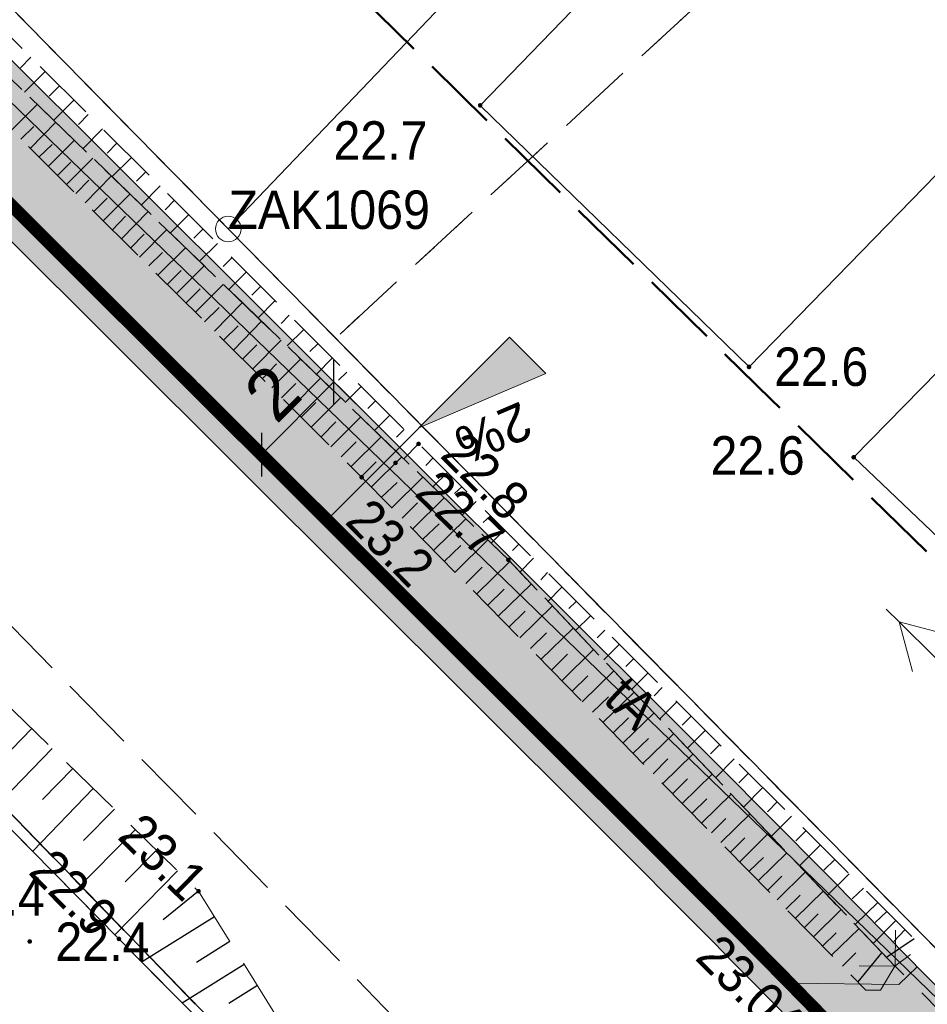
# Model space of a CAD drawing. Header units: metres. Extents: x 6551181 to 6555585, y 5935140 to 5937297.
# Tile 30 of 97: x 6551369 to 6551386, y 5936115 to 5936135. Entities that reach past the tile are written whole.
import ezdxf
from ezdxf.enums import TextEntityAlignment as Align

# ---------------------------------------------------------------- set-up
doc = ezdxf.new("R2010")
doc.units = ezdxf.units.M
for name, pattern in [('1.5_0.5', [2, 1.5, -0.5]), ('218-500', [1, 0.5, -0.5]), ('219-500', [0]), ('CONDX2', [0.48, 0.32, -0.16]), ('ib05_500', [1, 0.5, -0.5]), ('mz1.25_0.5', [1.75, 1.25, -0.5])]:
    doc.linetypes.add(name, pattern=pattern)
for name, color, linetype in [('000 Inne (niezydentyfikowane)', 7, 'Continuous'), ('202-Punkt graniczny stabilizowany trwale', 7, 'Continuous'), ('202-Punkt graniczny stabilizowany trwale-Atr103', 7, 'Continuous'), ('217-Granica konturu klasyfikcyjnego', 7, 'Continuous'), ('218-Granica użytku', 7, 'Continuous'), ('219-Linia granicy', 7, 'Continuous'), ('_krawężnik 15x22', 74, 'Continuous'), ('_obrzeże 8x30', 2, 'Continuous'), ('inna budowla (powierzchnia)', 7, 'Continuous'), ('jezdnia (powierzchnia)', 7, 'Continuous'), ('Obszar opracowania', 7, 'Continuous'), ('ogrodzenie trwałe (linia)', 7, 'Continuous'), ('przepust (linia)', 7, 'Continuous'), ('przepust (linia) - symbol', 7, 'Continuous'), ('przewód elektroenergetyczny niskiego napięcia (linia) - symbol', 7, 'Continuous'), ('przewód telekomunikacyjny (linia)', 7, 'Continuous'), ('przewód telekomunikacyjny (linia)-Atr1', 7, 'Continuous'), ('punkt wysokościowy naturalny', 7, 'Continuous'), ('punkt wysokościowy naturalny-Atr2', 7, 'Continuous'), ('punkt wysokościowy sztuczny', 7, 'Continuous'), ('punkt wysokościowy sztuczny-Atr2', 7, 'Continuous'), ('skarpa nieumocniona (powierzchnia)', 7, 'Continuous')]:
    doc.layers.add(name, color=color, linetype=linetype)
for name, color, linetype, lineweight in [('_krawężnik 15x30', 30, 'Continuous', 13), ('_kreskowanie chodnik', 52, 'Continuous', 0), ('_kreskowanie zieleń', 74, 'Continuous', 0), ('_kreskowanie zjazd', 252, 'Continuous', 0), ('_opis', 7, 'Continuous', 18), ('_wymiar', 140, 'Continuous', 5)]:
    doc.layers.add(name, color=color, linetype=linetype, lineweight=lineweight)
doc.layers.add('_linie pomocnicze', color=202, linetype='Continuous', lineweight=13, plot=False)
doc.styles.add('marcin', font='arial.ttf')
doc.styles.get("Standard").update_dxf_attribs({"font": 'arial.ttf'})
doc.linetypes.add('902-500', pattern='A,3.75,0,[1,ksztalty.shx,S=0.5,R=0,X=0,Y=0],3.75', length=7.5)
doc.dimstyles.new('marcin', dxfattribs={"dimscale": 0.2, "dimtxt": 8, "dimasz": 6, "dimexe": 3, "dimexo": 0.625, "dimgap": 3, "dimtad": 1, "dimdec": 3, "dimrnd": 0.01, "dimtxsty": 'marcin', "dimblk": 'OBLIQUE', "dimcen": 2.5, "dimclrd": 256, "dimadec": 0, "dimazin": 0, "dimtfac": 1, "dimtdec": 3, "dimtmove": 1, "dimatfit": 3, "dimfxl": 8, "dimfxlon": 1, "dimarcsym": 0})

# ---------------------------------------------------------------- blocks, each defined once
blk = doc.blocks.new('202')
at = {"color": 0, "linetype": 'Continuous', "lineweight": -2}
blk.add_circle((0, 0), 2.5, dxfattribs=at)
blk = doc.blocks.new('PW01')
at = {"linetype": 'Continuous', "lineweight": 13}
h = blk.add_hatch(color=0, dxfattribs=at)
edge = h.paths.add_edge_path()
edge.add_arc((0, 0), 0.045, 0, 360)
blk = doc.blocks.new('PW02')
at = {"linetype": 'Continuous', "lineweight": 13}
h = blk.add_hatch(color=0, dxfattribs=at)
edge = h.paths.add_edge_path()
edge.add_arc((0, 0), 0.18, 0, 360)
blk = doc.blocks.new('IB05')
at = {"color": 0, "linetype": 'Continuous', "lineweight": 13}
for q in [(0.495, 0.495), (0.495, -0.495)]:
    blk.add_line((0, 0), q, dxfattribs=at)
blk = doc.blocks.new('PE04')
at = {"color": 0, "linetype": 'Continuous', "lineweight": 13}
for p, q in [((4.65, 0), (3.784, 0.5)), ((0.65, 0), (0, 0)), ((0.65, 0), (1.65, 0)), ((1.65, 0), (2.65, 0)), ((2.65, 0), (3.65, 0)), ((3.65, 0), (4.65, 0)), ((4.65, 0), (3.784, -0.5)), ((4.65, 0), (5, 0))]:
    blk.add_line(p, q, dxfattribs=at)
blk = doc.blocks.new('_Oblique')
at = {"color": 0, "linetype": 'ByBlock', "lineweight": -2}
blk.add_line((-0.5, -0.5), (0.5, 0.5), dxfattribs=at)
blk = doc.blocks.new('*D1204')
at = {"layer": '_wymiar', "color": 0, "lineweight": -2, "transparency": 16777216}
for p, q in [((6551374.23, 5936128.035), (6551375.114, 5936127.153)), ((6551372.817, 5936126.619), (6551373.701, 5936125.737))]:
    blk.add_line(p, q, dxfattribs=at)
at = {"layer": '_wymiar', "lineweight": -2, "transparency": 16777216}
blk.add_line((6551373.277, 5936126.161), (6551374.689, 5936127.577), dxfattribs=at)
at = {"layer": 'Defpoints', "color": 0, "transparency": 16777216}
for p in [(6551374.141, 5936128.123), (6551374.689, 5936127.577), (6551372.729, 5936126.707)]:
    blk.add_point(p, dxfattribs=at)
at = {"layer": '_wymiar', "lineweight": -2, "transparency": 16777216, "xscale": 0.6000000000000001, "yscale": 0.6000000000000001, "zscale": 0.6000000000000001}
for p, rotation in [((6551374.689, 5936127.577), 45.07373971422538), ((6551373.277, 5936126.161), 225.0737397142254)]:
    blk.add_blockref('_Oblique', p, dxfattribs=dict(at, rotation=rotation))
at = {"layer": '_wymiar', "color": 0, "transparency": 16777216, "insert": (6551373.486, 5936127.364), "char_height": 1, "attachment_point": 5, "rotation": 45.0737, "style": 'marcin'}
blk.add_mtext('2', dxfattribs=at)

msp = doc.modelspace()

# ---------------------------------------------------------------- hatches: boundary and pattern name
at = {"layer": '_kreskowanie chodnik'}
h = msp.add_hatch(color=223, dxfattribs=at)
h.dxf.hatch_style = 1
h.paths.add_polyline_path([(6551361.9151, 5936137.4929), (6551364.0337, 5936137.4929), (6551364.3599, 5936137.8159), (6551361.3348, 5936141.0225), (6551359.8914, 5936139.6381), (6551359.8913, 5936139.638)])
h.paths.add_polyline_path([(6551380.1526, 5936119.3023, -0.0024274), (6551383.5731, 5936115.8572), (6551383.5731, 5936115.8572), (6551385.7012, 5936115.8292), (6551386.0588, 5936116.1787, 0.0031812), (6551381.5649, 5936120.7183), (6551367.9318, 5936134.3165), (6551367.5765, 5936133.9646), (6551367.5792, 5936131.8433)])
h.paths.add_polyline_path([(6551427.8011, 5936072.0648, -0.0079112), (6551423.437, 5936076.5601), (6551394.6741, 5936107.1418, 0.0037268), (6551389.5375, 5936112.5838), (6551389.5375, 5936112.5838), (6551389.1765, 5936112.2379), (6551389.1363, 5936110.1082, -0.0029746), (6551393.2134, 5936105.7757), (6551421.9802, 5936075.1899, 0.0058707), (6551425.2377, 5936071.8069), (6551427.4311, 5936071.7391)])
h.paths.add_polyline_path([(6551509.0487, 5936009.3448), (6551499.4703, 5936015.6354, -0.014146), (6551476.3685, 5936031.761), (6551467.4747, 5936038.3509, -0.0195357), (6551446.2823, 5936055.375), (6551437.7324, 5936062.8108, -0.010811), (6551431.3954, 5936068.5674), (6551431.0185, 5936068.2357), (6551430.9839, 5936066.2071, 0.0091534), (6551436.4199, 5936061.3017), (6551444.9698, 5936053.8659, 0.0195357), (6551466.284, 5936036.744), (6551475.1778, 5936030.1541, 0.014146), (6551498.3724, 5936013.9637), (6551506.5985, 5936008.5612), (6551508.6757, 5936008.9916)])
h.paths.add_polyline_path([(6551576.1216, 5935970.8749), (6551576.2833, 5935971.348, -0.0591224), (6551544.8377, 5935986.4374), (6551517.8132, 5936003.5887), (6551513.1363, 5936006.6602), (6551512.855, 5936006.2468), (6551513.2853, 5936004.1696), (6551513.2853, 5936004.1696), (6551516.7283, 5936001.9084), (6551543.766, 5935984.7488, 0.0566981), (6551574.267, 5935969.9309), (6551574.267, 5935969.9309)])
h.paths.add_polyline_path([(6551591.7085, 5935964.9446), (6551593.4627, 5935966.0998), (6551593.8882, 5935968.2679), (6551593.8884, 5935968.2689), (6551592.91, 5935968.4763), (6551592.5812, 5935966.8005, -0.0201257), (6551581.0571, 5935969.8064), (6551580.9035, 5935969.3306), (6551581.9193, 5935967.4615, 0.0168508), (6551591.7085, 5935964.9446)])
h.paths.add_polyline_path([(6551613.4044, 5935960.6424), (6551613.4491, 5935960.6336), (6551615.1652, 5935961.8255), (6551615.2615, 5935962.3161), (6551600.4251, 5935965.2276), (6551600.7371, 5935966.8177), (6551598.7804, 5935967.2324), (6551598.7798, 5935967.2298), (6551598.3662, 5935965.1221), (6551599.5493, 5935963.3613), (6551599.5493, 5935963.3613)])
h.paths.add_polyline_path([(6551620.1679, 5935961.3533), (6551620.07, 5935960.8543), (6551621.2097, 5935959.1107), (6551621.2097, 5935959.1107), (6551621.2547, 5935959.1019), (6551624.3175, 5935958.5008, 0.0114164), (6551642.3152, 5935955.3939), (6551642.3152, 5935955.3939), (6551644.0057, 5935956.6611), (6551644.0743, 5935957.1564, -0.0123461), (6551624.7026, 5935960.4634)])
h.paths.add_polyline_path([(6551649.0433, 5935956.4658), (6551648.9776, 5935955.9701), (6551650.239, 5935954.2925, 0.0127985), (6551670.6057, 5935952.1973), (6551677.038, 5935951.7015), (6551678.6488, 5935953.0818), (6551678.6872, 5935953.5803), (6551670.7594, 5935954.1913, -0.013718)])
h.paths.add_polyline_path([(6551707.1015, 5935951.3904), (6551702.0779, 5935951.2761), (6551702.0779, 5935951.2761), (6551683.634, 5935952.6976), (6551683.634, 5935952.6976), (6551685.0143, 5935951.0867), (6551730.6343, 5935947.5707), (6551750.6634, 5935946.1799), (6551752.2637, 5935947.5724), (6551752.2983, 5935948.0712), (6551730.7804, 5935949.5654), (6551707.1015, 5935951.3904)])
h.paths.add_polyline_path([(6551758.6441, 5935945.6257), (6551796.2401, 5935943.0151, 0.2134218), (6551800.84, 5935944.7005), (6551757.2863, 5935947.7248), (6551757.2517, 5935947.226)])
at = {"layer": '_kreskowanie zieleń'}
h = msp.add_hatch(color=253, dxfattribs=at)
h.dxf.hatch_style = 1
h.paths.add_polyline_path([(6551757.5481, 5935951.4959), (6551752.5542, 5935951.757), (6551752.2983, 5935948.0712), (6551752.2637, 5935947.5724), (6551750.6634, 5935946.1799), (6551758.6441, 5935945.6257), (6551757.2517, 5935947.226), (6551757.2863, 5935947.7248), (6551757.2863, 5935947.7248)])
h.paths.add_polyline_path([(6551683.7958, 5935954.7961), (6551678.8132, 5935955.214), (6551678.6872, 5935953.5803), (6551678.6488, 5935953.0818), (6551677.038, 5935951.7015), (6551685.0143, 5935951.0867), (6551683.634, 5935952.6976), (6551683.634, 5935952.6976), (6551683.6571, 5935952.9967)])
h.paths.add_polyline_path([(6551644.4305, 5935959.7291), (6551644.0743, 5935957.1564), (6551644.0057, 5935956.6611), (6551642.3152, 5935955.3939, 0.0050001), (6551650.239, 5935954.2925), (6551648.9776, 5935955.9701), (6551649.0433, 5935956.4658), (6551649.3846, 5935959.0405), (6551649.3845, 5935959.0405)])
h.paths.add_polyline_path([(6551615.5387, 5935963.7287), (6551615.2615, 5935962.3161), (6551615.1652, 5935961.8255), (6551613.4491, 5935960.6336), (6551621.2097, 5935959.1107), (6551621.2097, 5935959.1107), (6551620.07, 5935960.8543), (6551620.1679, 5935961.3533), (6551620.4993, 5935963.042)])
h.paths.add_polyline_path([(6551593.4627, 5935966.0998), (6551591.7085, 5935964.9446), (6551591.7085, 5935964.9446, 0.0060443), (6551595.2584, 5935964.2033), (6551599.5493, 5935963.3613), (6551598.3662, 5935965.1221), (6551598.7798, 5935967.2298), (6551598.7804, 5935967.2324), (6551593.8884, 5935968.2689), (6551593.8882, 5935968.2679)])
h.paths.add_polyline_path([(6551574.267, 5935969.9309, 0.0133357), (6551581.88, 5935967.473), (6551581.88, 5935967.473, 0.0000682), (6551581.9193, 5935967.4615), (6551581.9193, 5935967.4615), (6551580.9035, 5935969.3306), (6551581.0571, 5935969.8064), (6551581.0571, 5935969.8064), (6551581.4207, 5935970.9324), (6551576.5985, 5935972.2704), (6551576.2833, 5935971.348), (6551576.1216, 5935970.8749), (6551574.267, 5935969.9309)])
h.paths.add_polyline_path([(6551515.6199, 5936009.2164), (6551511.6595, 5936011.8175), (6551509.0487, 5936009.3448), (6551508.6757, 5936008.9916), (6551506.5985, 5936008.5612), (6551513.2853, 5936004.1696), (6551513.2853, 5936004.1696), (6551512.855, 5936006.2468), (6551513.1363, 5936006.6602), (6551513.1351, 5936006.661)])
h.paths.add_polyline_path([(6551425.2377, 5936071.8069, 0.0100304), (6551430.9839, 5936066.2071), (6551431.0185, 5936068.2357), (6551431.3954, 5936068.5674), (6551431.6215, 5936068.7664), (6551434.0394, 5936070.8943), (6551430.4259, 5936074.3748), (6551428.0268, 5936072.2634), (6551427.8011, 5936072.0648), (6551427.4311, 5936071.7391)])
h.paths.add_polyline_path([(6551385.7012, 5936115.8292), (6551383.5731, 5936115.8572, -0.0040001), (6551389.1363, 5936110.1082), (6551389.1363, 5936110.1082), (6551389.1765, 5936112.2379), (6551389.5375, 5936112.5838), (6551389.5375, 5936112.5838, 0.0024913), (6551386.0588, 5936116.1787)])
h.paths.add_polyline_path([(6551364.0337, 5936137.4929), (6551361.9151, 5936137.4929), (6551367.5792, 5936131.8433), (6551367.5765, 5936133.9646), (6551367.9318, 5936134.3165), (6551368.462, 5936134.8414), (6551364.9219, 5936138.3724), (6551364.3599, 5936137.8159)])
at = {"layer": '_kreskowanie zjazd'}
h = msp.add_hatch(color=256, dxfattribs=at)
h.dxf.hatch_style = 1
h.paths.add_polyline_path([(6551796.2401, 5935943.0151), (6551758.6441, 5935945.6257), (6551750.6634, 5935946.1799), (6551730.6343, 5935947.5707), (6551685.0143, 5935951.0867), (6551677.038, 5935951.7015), (6551670.6057, 5935952.1973, -0.0127985), (6551650.239, 5935954.2925, -0.0050001), (6551642.3152, 5935955.3939), (6551642.3152, 5935955.3939, -0.0114164), (6551624.3175, 5935958.5008), (6551621.2547, 5935959.1019), (6551621.2097, 5935959.1107), (6551613.4491, 5935960.6336), (6551613.4044, 5935960.6424), (6551599.5493, 5935963.3613), (6551599.5493, 5935963.3613), (6551595.2584, 5935964.2033, -0.0060443), (6551591.7085, 5935964.9446), (6551591.7085, 5935964.9446, -0.0084248), (6551586.7927, 5935966.1206, -0.0084248), (6551581.9193, 5935967.4615), (6551581.9193, 5935967.4615, -0.0000682), (6551581.88, 5935967.473), (6551581.88, 5935967.473, -0.0133357), (6551574.267, 5935969.9309), (6551574.267, 5935969.9309, -0.0502078), (6551547.0711, 5935982.7107, -0.0064718), (6551543.766, 5935984.7488), (6551516.7283, 5936001.9084), (6551513.2853, 5936004.1696), (6551513.2853, 5936004.1696), (6551506.5985, 5936008.5612), (6551498.3724, 5936013.9637, -0.014146), (6551475.1778, 5936030.1541), (6551466.284, 5936036.744, -0.0195357), (6551444.9698, 5936053.8659), (6551436.4199, 5936061.3017, -0.0077486), (6551431.8064, 5936065.4414, -0.0100015), (6551426.0452, 5936070.9924, -0.0073044), (6551421.9802, 5936075.1899), (6551393.2134, 5936105.7757, 0.0029746), (6551389.1363, 5936110.1082), (6551389.1363, 5936110.1082, 0.0040001), (6551383.5731, 5936115.8572), (6551383.5731, 5936115.8572, 0.0024274), (6551380.1526, 5936119.3023), (6551367.5792, 5936131.8433), (6551361.9151, 5936137.4929), (6551359.8144, 5936139.5881), (6551359.4506, 5936139.2449), (6551379.7995, 5936118.9483, -0.009403), (6551392.8482, 5936105.4342), (6551421.6159, 5936074.8473, 0.0250591), (6551436.0918, 5936060.9244), (6551444.6417, 5936053.4886, 0.0195357), (6551465.9863, 5936036.3423), (6551474.8802, 5936029.7523, 0.014146), (6551498.0979, 5936013.5458), (6551516.4571, 5936001.4883), (6551543.4981, 5935984.3266, 0.0932025), (6551595.1621, 5935963.7127), (6551624.2212, 5935958.0102, 0.0292221), (6551670.5673, 5935951.6987), (6551730.5978, 5935947.072), (6551796.2055, 5935942.5163)])
at = {"layer": '_opis', "linetype": 'Continuous'}
msp.add_hatch(color=256, dxfattribs=at).paths.add_polyline_path([(6551378.8194, 5936127.7454), (6551378.1114, 5936128.4516), (6551376.3459, 5936126.6816)])
msp.add_hatch(color=256, dxfattribs=at).paths.add_polyline_path([(6551378.8194, 5936127.7454), (6551378.1114, 5936128.4516), (6551376.3459, 5936126.6816)])

# ---------------------------------------------------------------- linework, layer by layer
at = {"layer": '000 Inne (niezydentyfikowane)', "color": 7, "linetype": 'Continuous', "lineweight": 25, "flags": 128}
for points in [[(6551368.78, 5936133.91), (6551368.58, 5936133.7)], [(6551369.06, 5936133.63), (6551368.66, 5936133.23)], [(6551369.34, 5936133.35), (6551369.14, 5936133.15)], [(6551368.41, 5936132.49), (6551368.91, 5936132.99)], [(6551369.62, 5936133.07), (6551369.23, 5936132.68)], [(6551369.9, 5936132.79), (6551369.71, 5936132.6)], [(6551368.59, 5936132.31), (6551368.84, 5936132.56)], [(6551368.77, 5936132.13), (6551369.27, 5936132.64)], [(6551370.18, 5936132.51), (6551369.8, 5936132.13)], [(6551368.94, 5936131.96), (6551369.2, 5936132.21)], [(6551369.12, 5936131.78), (6551369.63, 5936132.29)], [(6551370.46, 5936132.23), (6551370.27, 5936132.04)], [(6551369.3, 5936131.6), (6551369.56, 5936131.86)], [(6551369.48, 5936131.43), (6551369.99, 5936131.94)], [(6551370.74, 5936131.95), (6551370.37, 5936131.58)], [(6551369.84, 5936131.07), (6551370.35, 5936131.59)], [(6551371.02, 5936131.67), (6551370.84, 5936131.49)], [(6551369.66, 5936131.25), (6551369.91, 5936131.51)], [(6551371.3, 5936131.4), (6551370.94, 5936131.03)], [(6551370.19, 5936130.72), (6551370.71, 5936131.24)], [(6551370.01, 5936130.9), (6551370.27, 5936131.16)], [(6551371.58, 5936131.12), (6551371.4, 5936130.93)], [(6551370.55, 5936130.37), (6551371.07, 5936130.9)], [(6551371.86, 5936130.84), (6551371.5, 5936130.48)], [(6551370.37, 5936130.54), (6551370.63, 5936130.81)], [(6551370.73, 5936130.19), (6551370.99, 5936130.46)], [(6551370.9, 5936130.01), (6551371.43, 5936130.55)], [(6551372.14, 5936130.56), (6551371.96, 5936130.38)], [(6551372.42, 5936130.28), (6551372.07, 5936129.93)], [(6551371.08, 5936129.84), (6551371.35, 5936130.1)], [(6551371.26, 5936129.66), (6551371.8, 5936130.2)], [(6551372.7, 5936130), (6551372.53, 5936129.83)], [(6551371.44, 5936129.48), (6551371.71, 5936129.75)], [(6551371.62, 5936129.3), (6551372.16, 5936129.84)], [(6551372.98, 5936129.72), (6551372.64, 5936129.38)], [(6551371.99, 5936128.94), (6551372.53, 5936129.48)], [(6551371.81, 5936129.12), (6551372.08, 5936129.39)], [(6551373.26, 5936129.44), (6551373.09, 5936129.27)], [(6551372.36, 5936128.57), (6551372.9, 5936129.12)], [(6551373.54, 5936129.16), (6551373.21, 5936128.83)], [(6551372.17, 5936128.75), (6551372.45, 5936129.03)], [(6551372.73, 5936128.2), (6551373.28, 5936128.76)], [(6551373.82, 5936128.88), (6551373.66, 5936128.72)], [(6551372.54, 5936128.39), (6551372.82, 5936128.67)], [(6551374.1, 5936128.6), (6551373.78, 5936128.28)], [(6551373.1, 5936127.83), (6551373.66, 5936128.39)], [(6551374.38, 5936128.33), (6551374.22, 5936128.17)], [(6551372.91, 5936128.02), (6551373.19, 5936128.3)], [(6551373.48, 5936127.46), (6551374.04, 5936128.02)], [(6551374.66, 5936128.05), (6551374.35, 5936127.73)], [(6551373.29, 5936127.64), (6551373.57, 5936127.93)], [(6551374.94, 5936127.77), (6551374.78, 5936127.61)], [(6551373.86, 5936127.08), (6551374.43, 5936127.65)], [(6551373.67, 5936127.27), (6551373.95, 5936127.55)], [(6551375.22, 5936127.49), (6551374.91, 5936127.18)], [(6551374.05, 5936126.89), (6551374.34, 5936127.18)], [(6551374.25, 5936126.7), (6551374.82, 5936127.27)], [(6551375.5, 5936127.21), (6551375.35, 5936127.06)], [(6551374.44, 5936126.51), (6551374.73, 5936126.8)], [(6551374.63, 5936126.31), (6551375.21, 5936126.89)], [(6551375.78, 5936126.93), (6551375.48, 5936126.63)], [(6551376.06, 5936126.65), (6551375.91, 5936126.5)], [(6551374.83, 5936126.12), (6551375.12, 5936126.41)], [(6551375.02, 5936125.92), (6551375.61, 5936126.51)], [(6551376.34, 5936126.37), (6551376.05, 5936126.08)], [(6551375.22, 5936125.73), (6551375.51, 5936126.02)], [(6551375.42, 5936125.53), (6551376.01, 5936126.12)], [(6551376.62, 5936126.09), (6551376.48, 5936125.95)], [(6551375.81, 5936125.12), (6551376.42, 5936125.72)], [(6551376.9, 5936125.81), (6551376.62, 5936125.53)], [(6551375.62, 5936125.33), (6551375.92, 5936125.62)], [(6551377.18, 5936125.53), (6551377.04, 5936125.4)], [(6551376.22, 5936124.71), (6551376.84, 5936125.32)], [(6551376.02, 5936124.92), (6551376.32, 5936125.22)], [(6551377.46, 5936125.25), (6551377.19, 5936124.98)], [(6551376.63, 5936124.29), (6551377.26, 5936124.91)], [(6551377.74, 5936124.97), (6551377.6, 5936124.84)], [(6551376.42, 5936124.51), (6551376.74, 5936124.81)], [(6551378.02, 5936124.7), (6551377.75, 5936124.43)], [(6551377.05, 5936123.87), (6551377.69, 5936124.5)], [(6551376.84, 5936124.08), (6551377.16, 5936124.39)], [(6551378.3, 5936124.42), (6551378.17, 5936124.29)], [(6551378.58, 5936124.14), (6551378.31, 5936123.87)], [(6551377.26, 5936123.65), (6551377.58, 5936123.97)], [(6551377.47, 5936123.44), (6551378.12, 5936124.08)], [(6551378.85, 5936123.86), (6551378.72, 5936123.72)], [(6551377.68, 5936123.22), (6551378.01, 5936123.54)], [(6551377.89, 5936123.01), (6551378.54, 5936123.64)], [(6551379.13, 5936123.58), (6551378.86, 5936123.3)], [(6551378.31, 5936122.59), (6551378.95, 5936123.21)], [(6551379.41, 5936123.3), (6551379.27, 5936123.16)], [(6551378.1, 5936122.8), (6551378.42, 5936123.11)], [(6551379.69, 5936123.02), (6551379.4, 5936122.73)], [(6551378.72, 5936122.17), (6551379.35, 5936122.78)], [(6551378.52, 5936122.38), (6551378.83, 5936122.69)], [(6551379.97, 5936122.74), (6551379.82, 5936122.59)], [(6551380.25, 5936122.46), (6551379.95, 5936122.16)], [(6551378.93, 5936121.96), (6551379.24, 5936122.27)], [(6551379.13, 5936121.75), (6551379.75, 5936122.36)], [(6551380.53, 5936122.18), (6551380.38, 5936122.03)], [(6551379.33, 5936121.55), (6551379.64, 5936121.85)], [(6551379.53, 5936121.34), (6551380.15, 5936121.95)], [(6551380.81, 5936121.9), (6551380.49, 5936121.58)], [(6551381.09, 5936121.62), (6551380.93, 5936121.46)], [(6551379.73, 5936121.14), (6551380.04, 5936121.44)], [(6551379.93, 5936120.94), (6551380.54, 5936121.53)], [(6551381.37, 5936121.34), (6551381.04, 5936121.01)], [(6551380.13, 5936120.74), (6551380.43, 5936121.03)], [(6551380.33, 5936120.54), (6551380.93, 5936121.13)], [(6551381.65, 5936121.06), (6551381.48, 5936120.89)], [(6551368.8, 5936120.82), (6551368.22, 5936120.22)], [(6551380.71, 5936120.14), (6551381.31, 5936120.72)], [(6551381.93, 5936120.79), (6551381.58, 5936120.44)], [(6551380.52, 5936120.34), (6551380.82, 5936120.63)], [(6551382.21, 5936120.51), (6551382.03, 5936120.33)], [(6551369.2, 5936120.43), (6551368.03, 5936119.23)], [(6551381.1, 5936119.75), (6551381.69, 5936120.33)], [(6551380.91, 5936119.94), (6551381.2, 5936120.23)], [(6551382.49, 5936120.23), (6551382.13, 5936119.86)], [(6551369.6, 5936120.04), (6551369.01, 5936119.44)], [(6551381.48, 5936119.36), (6551382.06, 5936119.93)], [(6551382.77, 5936119.95), (6551382.58, 5936119.76)], [(6551381.29, 5936119.55), (6551381.58, 5936119.84)], [(6551370, 5936119.65), (6551368.82, 5936118.43)], [(6551381.86, 5936118.98), (6551382.43, 5936119.54)], [(6551383.05, 5936119.67), (6551382.67, 5936119.29)], [(6551381.67, 5936119.17), (6551381.96, 5936119.45)], [(6551383.33, 5936119.39), (6551383.14, 5936119.2)], [(6551370.41, 5936119.25), (6551369.81, 5936118.64)], [(6551382.23, 5936118.6), (6551382.8, 5936119.16)], [(6551383.61, 5936119.11), (6551383.22, 5936118.72)], [(6551382.05, 5936118.79), (6551382.33, 5936119.07)], [(6551370.82, 5936118.85), (6551369.61, 5936117.62)], [(6551382.6, 5936118.22), (6551383.16, 5936118.78)], [(6551383.89, 5936118.83), (6551383.69, 5936118.63)], [(6551382.42, 5936118.41), (6551382.7, 5936118.69)], [(6551384.17, 5936118.55), (6551383.76, 5936118.14)], [(6551371.23, 5936118.45), (6551370.62, 5936117.83)], [(6551382.96, 5936117.85), (6551383.52, 5936118.4)], [(6551382.78, 5936118.04), (6551383.06, 5936118.31)], [(6551384.45, 5936118.27), (6551384.24, 5936118.06)], [(6551371.64, 5936118.05), (6551370.42, 5936116.8)], [(6551383.33, 5936117.48), (6551383.88, 5936118.03)], [(6551384.73, 5936117.99), (6551384.31, 5936117.57)], [(6551383.15, 5936117.67), (6551383.42, 5936117.94)], [(6551372.05, 5936117.65), (6551371.36, 5936117.09)], [(6551383.68, 5936117.12), (6551384.23, 5936117.66)], [(6551385.01, 5936117.71), (6551384.79, 5936117.5)], [(6551383.5, 5936117.3), (6551383.78, 5936117.57)], [(6551385.29, 5936117.43), (6551384.85, 5936117)], [(6551383.86, 5936116.94), (6551384.13, 5936117.21)], [(6551384.04, 5936116.76), (6551384.57, 5936117.29)], [(6551385.46, 5936117.25), (6551385.24, 5936117.04)], [(6551372.36, 5936117.15), (6551370.95, 5936116.27)], [(6551385.64, 5936117.08), (6551385.2, 5936116.63)], [(6551384.21, 5936116.58), (6551384.48, 5936116.84)], [(6551384.39, 5936116.4), (6551384.93, 5936116.92)], [(6551385.82, 5936116.9), (6551385.6, 5936116.67)], [(6551372.66, 5936116.67), (6551372.01, 5936116.26)], [(6551386, 5936116.72), (6551385.46, 5936116.36)], [(6551384.6, 5936116.19), (6551384.86, 5936116.45)], [(6551384.91, 5936115.88), (6551385.37, 5936116.45)], [(6551372.94, 5936116.22), (6551371.73, 5936115.47)], [(6551373.2, 5936115.81), (6551372.64, 5936115.46)]]:
    msp.add_lwpolyline(points, dxfattribs=at)
at = {"layer": '217-Granica konturu klasyfikcyjnego', "color": 3, "linetype": '1.5_0.5', "lineweight": 18, "flags": 128}
for points in [[(6551534.72, 5936275.94), (6551374.72, 5936128.43)], [(6551358.45, 5936145), (6551372.63, 5936130.56)], [(6551372.63, 5936130.56), (6551374.72, 5936128.43)], [(6551374.72, 5936128.43), (6551386.66, 5936116.29)], [(6551384.51, 5936102.52), (6551365.68, 5936121.96)]]:
    msp.add_lwpolyline(points, dxfattribs=at)
at = {"layer": '218-Granica użytku', "color": 3, "linetype": '218-500', "lineweight": 18, "flags": 128}
for points in [[(6551534.72, 5936275.94), (6551374.72, 5936128.43)], [(6551358.45, 5936145), (6551372.63, 5936130.56)], [(6551372.63, 5936130.56), (6551374.72, 5936128.43)], [(6551374.72, 5936128.43), (6551386.66, 5936116.29)], [(6551384.51, 5936102.52), (6551365.68, 5936121.96)]]:
    msp.add_lwpolyline(points, dxfattribs=at)
at = {"layer": '219-Linia granicy', "color": 7, "linetype": '219-500', "lineweight": 18, "flags": 128}
for points in [[(6551479.35, 5936242.12), (6551372.63, 5936130.56)], [(6551372.63, 5936130.56), (6551358.45, 5936145)], [(6551386.66, 5936116.29), (6551372.63, 5936130.56)], [(6551365.68, 5936121.96), (6551384.51, 5936102.52)]]:
    msp.add_lwpolyline(points, dxfattribs=at)
at = {"layer": '_krawężnik 15x22', "linetype": 'CONDX2', "lineweight": 40, "ltscale": 4, "const_width": 0.25}
msp.add_lwpolyline([(6551389.1363, 5936110.1082, 0.0040001), (6551383.5731, 5936115.8572)], format="xyb", dxfattribs=at)
at = {"layer": '_krawężnik 15x30', "lineweight": 40, "ltscale": 5}
msp.add_lwpolyline([(6551383.5731, 5936115.8572, 0.25, 0.25, 0.0024274), (6551380.1526, 5936119.3023, 0.25, 0.25, 0), (6551367.5792, 5936131.8433, 0.25, 0.25, 0)], format="xyseb", dxfattribs=at)
at = {"layer": '_linie pomocnicze'}
for points in [[(6551796.2401, 5935943.0151), (6551730.6343, 5935947.5707), (6551670.6057, 5935952.1973, -0.0292221), (6551624.3175, 5935958.5008), (6551595.2584, 5935964.2033, -0.0932025), (6551543.766, 5935984.7488), (6551516.7283, 5936001.9084), (6551498.3724, 5936013.9637, -0.014146), (6551475.1778, 5936030.1541), (6551466.284, 5936036.744, -0.0195357), (6551444.9698, 5936053.8659), (6551436.4199, 5936061.3017, -0.0250591), (6551421.9802, 5936075.1899), (6551393.2134, 5936105.7757, 0.0094023), (6551380.1526, 5936119.3023), (6551359.8144, 5936139.5881)], [(6551796.2055, 5935942.5163), (6551730.5978, 5935947.072), (6551670.5673, 5935951.6987, -0.0292221), (6551624.2212, 5935958.0102), (6551595.1621, 5935963.7127, -0.0932025), (6551543.4981, 5935984.3266), (6551516.4571, 5936001.4883), (6551498.0979, 5936013.5458, -0.014146), (6551474.8802, 5936029.7523), (6551465.9863, 5936036.3423, -0.0195357), (6551444.6417, 5936053.4886), (6551436.0918, 5936060.9244, -0.0250591), (6551421.6159, 5936074.8473), (6551392.8482, 5936105.4342, 0.009403), (6551379.7995, 5936118.9483), (6551359.4506, 5936139.2449)]]:
    msp.add_lwpolyline(points, format="xyb", dxfattribs=at)
msp.add_lwpolyline([(6551383.5731, 5936115.8572), (6551385.7012, 5936115.8292), (6551386.0588, 5936116.1787)], dxfattribs=at)
at = {"layer": '_obrzeże 8x30'}
msp.add_lwpolyline([(6551427.8011, 5936072.0648, -0.0079112), (6551423.437, 5936076.5601), (6551394.6741, 5936107.1418, 0.0093995), (6551381.5649, 5936120.7183), (6551367.9318, 5936134.3165)], format="xyb", dxfattribs=at)
at = {"layer": '_opis', "linetype": 'Continuous'}
msp.add_lwpolyline([(6551378.1114, 5936128.4516), (6551374.5804, 5936124.9115)], dxfattribs=at)
msp.add_lwpolyline([(6551378.1114, 5936128.4516), (6551374.5804, 5936124.9115)], dxfattribs=at)
msp.add_lwpolyline([(6551378.1114, 5936128.4516), (6551378.8194, 5936127.7454), (6551376.3459, 5936126.6816)], close=True, dxfattribs=at)
msp.add_lwpolyline([(6551378.1114, 5936128.4516), (6551378.8194, 5936127.7454), (6551376.3459, 5936126.6816)], close=True, dxfattribs=at)
at = {"layer": 'inna budowla (powierzchnia)', "color": 7, "linetype": 'Continuous', "lineweight": 18, "flags": 128}
for points in [[(6551377.54, 5936132.97), (6551398.42, 5936154.54), (6551403.72, 5936149.38), (6551382.78, 5936127.87)], [(6551384.82, 5936126.11), (6551406.1, 5936147.82), (6551411.39, 5936142.64), (6551390.19, 5936121)]]:
    msp.add_lwpolyline(points, close=True, dxfattribs=at)
at = {"layer": 'jezdnia (powierzchnia)', "color": 7, "linetype": '1.5_0.5', "lineweight": 18, "flags": 128}
msp.add_lwpolyline([(6551328.96, 5936334.85), (6551328.85, 5936339.4), (6551328.73, 5936357.03), (6551328.59, 5936376.23), (6551328.4, 5936397.13), (6551328.02, 5936414.29), (6551322.56, 5936409.84), (6551322.26, 5936398.68), (6551322.27, 5936387.64), (6551322.38, 5936376.93), (6551322.42, 5936367), (6551322.25, 5936346.98), (6551322.6, 5936337.31), (6551322.85, 5936327.45), (6551322.83, 5936325.77), (6551322.74, 5936320.86), (6551322.68, 5936317.17), (6551322.78, 5936307.21), (6551322.67, 5936297.56), (6551322.68, 5936287.57), (6551322.74, 5936279.01), (6551322.14, 5936267.97), (6551321.65, 5936262.65), (6551321.72, 5936261), (6551321.78, 5936259.98), (6551322.11, 5936257.72), (6551322.27, 5936255.96), (6551322.39, 5936254.52), (6551322.15, 5936252.96), (6551321.69, 5936250.98), (6551320.76, 5936248.16), (6551319.46, 5936245.23), (6551318.96, 5936243.62), (6551318.38, 5936241.01), (6551316.02, 5936222.64), (6551315.83, 5936219.84), (6551316.38, 5936210.81), (6551316.01, 5936207.91), (6551315.14, 5936200.41), (6551314.97, 5936199.68), (6551313.67, 5936198.52), (6551311.34, 5936197.7), (6551307.54, 5936198.81), (6551305.83, 5936196.21), (6551312.51, 5936190.73), (6551313.39, 5936189.35), (6551312.99, 5936186.91), (6551312.92, 5936183.49), (6551313.3, 5936180.11), (6551314.08, 5936177.55), (6551314.7, 5936175.79), (6551314.44, 5936174.65), (6551312.67, 5936172.43), (6551311.85, 5936172.5), (6551311.19, 5936171.27), (6551311.05, 5936169.19), (6551311.25, 5936168.73), (6551309.45, 5936165.18), (6551312.18, 5936163.98), (6551313.59, 5936166.07), (6551317.23, 5936168.57), (6551319.56, 5936168.77), (6551324.09, 5936164.11), (6551325.69, 5936162.67), (6551325.47, 5936161.1), (6551327.95, 5936158.95), (6551329.62, 5936159.04), (6551332.98, 5936156.08), (6551340.48, 5936149.19), (6551347.83, 5936142.43), (6551354.99, 5936135.82), (6551361.1, 5936130.02), (6551368.01, 5936123.21), (6551374.45, 5936116.65), (6551380.77, 5936110.1), (6551380.75, 5936107.84), (6551380.43, 5936106.99), (6551383.32, 5936104.18), (6551384.35, 5936104.44), (6551386.16, 5936104.24), (6551387.51, 5936103), (6551394.02, 5936096.15), (6551400.74, 5936089.06), (6551407.43, 5936082.07), (6551414.96, 5936073.7), (6551417.26, 5936071.24), (6551417.54, 5936068.85), (6551417.08, 5936067.39), (6551416.53, 5936066.51), (6551418.44, 5936064.69), (6551420.06, 5936065.32), (6551421.11, 5936065.47), (6551423.09, 5936065.27), (6551427.21, 5936061.47), (6551434.23, 5936055.28), (6551441.76, 5936048.87), (6551449.56, 5936042.36), (6551457.43, 5936035.97), (6551465.65, 5936029.87), (6551474.74, 5936023.08), (6551483.63, 5936016.83), (6551492.82, 5936010.56), (6551496.69, 5936007.92), (6551496.38, 5936006.4), (6551500.73, 5936003.64), (6551502.28, 5936004.36), (6551510, 5935999.26), (6551519.09, 5935993.33), (6551527.43, 5935987.94), (6551535.54, 5935982.98), (6551543.65, 5935977.72), (6551552.14, 5935972.93), (6551561.61, 5935968.23), (6551570.6, 5935964.82), (6551581.27, 5935961.57), (6551591.01, 5935959.14), (6551597.53, 5935957.63), (6551598.04, 5935956.71), (6551598.34, 5935954.89), (6551601.02, 5935954.23), (6551603.27, 5935956.5), (6551604.19, 5935956.44), (6551614.44, 5935954.25), (6551624.03, 5935952.41), (6551633.65, 5935950.68), (6551643.66, 5935949.13), (6551649.85, 5935948.21), (6551660.16, 5935947.16), (6551670.33, 5935946.28), (6551680.51, 5935945.58), (6551690.73, 5935944.67), (6551701.45, 5935943.82), (6551706.39, 5935943.35), (6551707.39, 5935941.45), (6551711.28, 5935940.88), (6551713.28, 5935942.8), (6551715.25, 5935942.66), (6551721.35, 5935942.22), (6551752.78, 5935940.08), (6551762.58, 5935939.42), (6551772.73, 5935938.68), (6551783.19, 5935937.92), (6551793.12, 5935937.25), (6551803.61, 5935936.53), (6551816.47, 5935935.66), (6551827.08, 5935934.95), (6551837.44, 5935934.3), (6551838.95, 5935934.11), (6551840.54, 5935930.96), (6551844.05, 5935930.93), (6551845.21, 5935933.24), (6551845.88, 5935933.65), (6551848.35, 5935933.59), (6551864.54, 5935932.06), (6551872.1, 5935931.21), (6551883.27, 5935929.95), (6551887.52, 5935929.3), (6551888.3, 5935928.47), (6551889.27, 5935927), (6551889.8, 5935925.29), (6551888.46, 5935921.18), (6551893.61, 5935921.03), (6551897.26, 5935920.92), (6551897.56, 5935926.27), (6551899.74, 5935927.57), (6551904.71, 5935926.85), (6551911.07, 5935925.83), (6551911.71, 5935924.67), (6551912.04, 5935923.9), (6551915.56, 5935923.37), (6551916.14, 5935924.18), (6551916.85, 5935924.92), (6551923.67, 5935923.8), (6551933.47, 5935922.17), (6551946.23, 5935919.92), (6551946.86, 5935918.95), (6551946.97, 5935917.94), (6551949.03, 5935915.66), (6551950.87, 5935917.18), (6551951.58, 5935918.19), (6551952.42, 5935918.86), (6551960.7, 5935917.37), (6551971.47, 5935915.4), (6551981.95, 5935913.57), (6551992.49, 5935911.65), (6551995.74, 5935911.01), (6551996.16, 5935910.41), (6551996.41, 5935909.03), (6552000.08, 5935908.33), (6552001.09, 5935909.46), (6552001.34, 5935909.66), (6552001.89, 5935909.89), (6552011.06, 5935908.38), (6552016.54, 5935907.3), (6552016.98, 5935906.37), (6552017.08, 5935905.24), (6552021, 5935904.44), (6552021.75, 5935905.56), (6552022.37, 5935906.31), (6552031.19, 5935904.66), (6552041.47, 5935902.98), (6552051.85, 5935901.04), (6552054.87, 5935900.36), (6552055.79, 5935898.24), (6552061.21, 5935896.92), (6552062.37, 5935898.83), (6552071.26, 5935896.73), (6552082.21, 5935893.77), (6552092.4, 5935891.09), (6552102.69, 5935888.17), (6552113.23, 5935885.31), (6552123.85, 5935882.37), (6552135.02, 5935879.28), (6552145.58, 5935876.34), (6552156.23, 5935873.42), (6552166.76, 5935870.42), (6552177.31, 5935867.56), (6552187.87, 5935864.65), (6552198.25, 5935861.79), (6552209.38, 5935858.53), (6552220.11, 5935855.69), (6552230.86, 5935852.63), (6552241.36, 5935849.67), (6552251.73, 5935846.66), (6552262.36, 5935843.89), (6552273.37, 5935841.27), (6552283.55, 5935838.85), (6552294.39, 5935836.69), (6552304.73, 5935835.22), (6552315.64, 5935833.74), (6552325.3, 5935832.55), (6552341.64, 5935830.38), (6552342.44, 5935829.69), (6552342.92, 5935828.2), (6552347.56, 5935827.77), (6552348.74, 5935829.5), (6552357.01, 5935828.52), (6552367.7, 5935827.13), (6552378.13, 5935825.75), (6552388.65, 5935824.39), (6552399.32, 5935823.07), (6552410.02, 5935821.67), (6552421.24, 5935820.34), (6552432.45, 5935818.68), (6552443.48, 5935817.42), (6552453.95, 5935816.03), (6552464.58, 5935814.75), (6552475.04, 5935813.29), (6552485.68, 5935811.95), (6552496.02, 5935810.59), (6552506.48, 5935809.35), (6552517.51, 5935807.84), (6552527.97, 5935806.56), (6552538.97, 5935805.09), (6552549.67, 5935803.82), (6552560.33, 5935802.42), (6552563.29, 5935802), (6552563.74, 5935801.13), (6552564.02, 5935800.22), (6552567.24, 5935799.81), (6552567.73, 5935800.53), (6552568.53, 5935801.4), (6552572.89, 5935801.02), (6552583.15, 5935799.96), (6552593.78, 5935798.88), (6552604.38, 5935797.88), (6552604.85, 5935803.41), (6552594.33, 5935804.61), (6552583.62, 5935805.8), (6552573.64, 5935806.91), (6552560.78, 5935808.39), (6552550.39, 5935809.67), (6552539.28, 5935811.02), (6552528.7, 5935812.3), (6552517.88, 5935813.68), (6552507.21, 5935815.18), (6552496.69, 5935816.5), (6552486.46, 5935817.81), (6552475.57, 5935819.24), (6552465.35, 5935820.56), (6552454.34, 5935821.99), (6552444.06, 5935823.33), (6552432.93, 5935824.71), (6552421.95, 5935826.21), (6552410.72, 5935827.55), (6552399.95, 5935828.95), (6552389.17, 5935830.26), (6552378.67, 5935831.73), (6552368.16, 5935833.12), (6552357.84, 5935834.4), (6552341.74, 5935836.31), (6552336.11, 5935837.13), (6552334.8, 5935838.98), (6552330.67, 5935843.7), (6552318.52, 5935843.8), (6552316.94, 5935839.51), (6552316.2, 5935839.6), (6552305.46, 5935841.19), (6552295.05, 5935842.73), (6552284.97, 5935844.88), (6552274.4, 5935847.14), (6552263.73, 5935849.7), (6552253.14, 5935852.53), (6552242.97, 5935855.52), (6552232.46, 5935858.37), (6552221.65, 5935861.46), (6552210.76, 5935864.4), (6552199.91, 5935867.46), (6552189.25, 5935870.45), (6552178.83, 5935873.3), (6552168.21, 5935876.2), (6552157.7, 5935879.19), (6552146.88, 5935882.12), (6552136.56, 5935885.03), (6552125.26, 5935888.16), (6552114.69, 5935891.09), (6552104.07, 5935894), (6552093.85, 5935896.89), (6552083.28, 5935899.67), (6552072.56, 5935902.58), (6552063.5, 5935904.64), (6552052.58, 5935906.96), (6552042.37, 5935908.85), (6552032.31, 5935910.58), (6552022.24, 5935912.51), (6552011.71, 5935914.3), (6552002.97, 5935915.91), (6551993.33, 5935917.67), (6551982.85, 5935919.56), (6551972.16, 5935921.42), (6551961.7, 5935923.41), (6551953.29, 5935924.88), (6551942.99, 5935926.75), (6551934.58, 5935928.16), (6551924.41, 5935929.85), (6551914.55, 5935931.45), (6551905.1, 5935932.89), (6551895.51, 5935934.28), (6551883.79, 5935935.93), (6551872.57, 5935937.31), (6551861.48, 5935938.41), (6551857.21, 5935938.77), (6551855.83, 5935941.56), (6551851.73, 5935941.94), (6551850.16, 5935939.44), (6551849.12, 5935939.43), (6551837.69, 5935940.23), (6551827.26, 5935940.93), (6551816.56, 5935941.65), (6551812.11, 5935941.89), (6551811.08, 5935942.83), (6551810.63, 5935944.01), (6551806.62, 5935944.32), (6551805.99, 5935943.23), (6551804.96, 5935942.43), (6551799.31, 5935943), (6551795.45, 5935943.07), (6551783.27, 5935943.93), (6551772.84, 5935944.64), (6551762.97, 5935945.37), (6551756.57, 5935946.71), (6551756.45, 5935947.99), (6551753.18, 5935948.46), (6551752.63, 5935947.03), (6551751.78, 5935946.29), (6551742.41, 5935946.78), (6551732.33, 5935947.44), (6551722.23, 5935948.29), (6551712.3, 5935948.93), (6551701.77, 5935949.75), (6551691.2, 5935950.61), (6551680.87, 5935951.49), (6551670.8, 5935952.18), (6551660.52, 5935953.19), (6551650.73, 5935954.13), (6551644.52, 5935955.05), (6551634.47, 5935956.54), (6551625.17, 5935958.24), (6551619.83, 5935959.35), (6551619.26, 5935960.49), (6551619.22, 5935962.61), (6551616.6, 5935963.05), (6551615.17, 5935961.02), (6551614.13, 5935960.5), (6551605.28, 5935962.2), (6551598.18, 5935963.63), (6551597.76, 5935964.59), (6551597.78, 5935967.09), (6551594.81, 5935968.01), (6551593.76, 5935965.74), (6551592.79, 5935964.93), (6551592.31, 5935964.89), (6551582.34, 5935967.37), (6551580.88, 5935967.83), (6551580.18, 5935968.71), (6551580.27, 5935970.63), (6551577.49, 5935971.77), (6551576.35, 5935970.29), (6551575.07, 5935969.6), (6551572.38, 5935970.41), (6551563.7, 5935973.87), (6551554.87, 5935978.16), (6551546.49, 5935983.02), (6551538.48, 5935988.13), (6551530.39, 5935993.18), (6551522.02, 5935998.55), (6551512.6, 5936004.66), (6551512.61, 5936005.55), (6551512.85, 5936007.35), (6551509.68, 5936009.41), (6551508.18, 5936008.59), (6551507, 5936008.48), (6551503.89, 5936010.34), (6551495.82, 5936015.64), (6551486.91, 5936021.79), (6551477.95, 5936028.1), (6551468.99, 5936034.63), (6551460.81, 5936040.8), (6551453.03, 5936047.14), (6551445.31, 5936053.57), (6551437.77, 5936059.97), (6551432.57, 5936064.65), (6551432.07, 5936066.32), (6551432.09, 5936068.02), (6551434.37, 5936071.22), (6551434.62, 5936071.59), (6551431.83, 5936073.34), (6551429.29, 5936070.94), (6551427.75, 5936070.76), (6551425.93, 5936071.17), (6551425.46, 5936071.49), (6551419.42, 5936077.79), (6551411.69, 5936086.16), (6551404.87, 5936093.24), (6551398.24, 5936100.37), (6551391.7, 5936107.27), (6551389.12, 5936111.46), (6551389.9, 5936112.46), (6551387.37, 5936115.19), (6551385.78, 5936114.88), (6551384.49, 5936114.89), (6551378.57, 5936120.76), (6551371.92, 5936127.68), (6551366.59, 5936132.83), (6551366.87, 5936133.78), (6551367.08, 5936134.17), (6551367.64, 5936134.92), (6551365, 5936137.57), (6551363.64, 5936136.69), (6551362.7, 5936136.71), (6551359.88, 5936139.65), (6551338.07, 5936159.81), (6551329.19, 5936168.03), (6551324.89, 5936173.07), (6551320.86, 5936179.47), (6551319.58, 5936183.33), (6551319.65, 5936188.36), (6551322.11, 5936204.81), (6551327.17, 5936242.31), (6551330.39, 5936265.19), (6551329.96, 5936267.22), (6551329.39, 5936272.76), (6551329.1, 5936274.41), (6551328.86, 5936276.23), (6551328.83, 5936278.38), (6551328.89, 5936294.47)], close=True, dxfattribs=at)
at = {"layer": 'Obszar opracowania', "color": 6, "linetype": '1.5_0.5', "lineweight": 50, "flags": 128}
msp.add_lwpolyline([(6551818.32, 5935949.48), (6551816.4, 5935927.1), (6551691.07, 5935939.45), (6551655.04, 5935943.08), (6551594.88, 5935952.7), (6551558.27, 5935964.37), (6551521.83, 5935986.07), (6551479.91, 5936013.47), (6551430.28, 5936048.68), (6551403.2, 5936073.55), (6551351.97, 5936127.26), (6551339.98, 5936140.06), (6551355.92, 5936154.02), (6551383.22, 5936127.23), (6551398.41, 5936112.34), (6551441.88, 5936067.29), (6551466.09, 5936048.26), (6551498.73, 5936021.85), (6551519.95, 5936008.26), (6551556.28, 5935985.89), (6551583.14, 5935974.91), (6551603.83, 5935970.55), (6551675.12, 5935961.01)], close=True, dxfattribs=at)
at = {"layer": 'ogrodzenie trwałe (linia)', "color": 7, "linetype": '902-500', "lineweight": 35, "flags": 128}
msp.add_lwpolyline([(6551339.32, 5936148.14), (6551352.75, 5936134.74), (6551370.5, 5936116.72), (6551376.27, 5936110.88), (6551376.6, 5936107.93), (6551376.74, 5936106.87), (6551378.37, 5936103.16), (6551380.85, 5936101.68)], dxfattribs=at)
at = {"layer": 'przepust (linia)', "color": 7, "linetype": 'ib05_500', "lineweight": 35, "flags": 128}
msp.add_lwpolyline([(6551390.02, 5936111.76), (6551385.63, 5936116.19)], dxfattribs=at)
at = {"layer": 'przewód telekomunikacyjny (linia)', "color": 30, "linetype": 'Continuous', "lineweight": 18, "flags": 128}
msp.add_lwpolyline([(6551577.56, 5935969.78), (6551558.1, 5935977.67), (6551541.07, 5935987.63), (6551523.09, 5935999.32), (6551500.23, 5936015.25), (6551478.62, 5936030.42), (6551435.11, 5936064.96), (6551431.93, 5936068.47), (6551424.59, 5936076.24), (6551401.41, 5936101.07), (6551349.77, 5936151.06), (6551345.64, 5936152.9), (6551326.61, 5936170.86), (6551320.5, 5936181.24), (6551319.31, 5936188.03), (6551320.18, 5936193.94), (6551324.57, 5936208.6), (6551328.76, 5936220.93), (6551331.98, 5936279.65), (6551330.32, 5936294.8), (6551328.94, 5936337.53), (6551328.97, 5936354.79), (6551330.37, 5936359.85), (6551331.25, 5936369.88)], dxfattribs=at)
at = {"layer": 'skarpa nieumocniona (powierzchnia)', "color": 7, "linetype": 'mz1.25_0.5', "lineweight": 18, "flags": 128}
for points in [[(6551376.27, 5936110.88), (6551370.5, 5936116.72), (6551352.75, 5936134.74), (6551339.32, 5936148.14), (6551328.84, 5936157.26), (6551328.44, 5936158.75), (6551339.05, 5936149.32), (6551353.62, 5936135.63), (6551372.05, 5936117.65)], [(6551376.27, 5936110.88), (6551370.5, 5936116.72), (6551352.75, 5936134.74), (6551339.32, 5936148.14), (6551328.84, 5936157.26), (6551328.44, 5936158.75), (6551339.05, 5936149.32), (6551353.62, 5936135.63), (6551372.05, 5936117.65)], [(6551367.81, 5936134.05), (6551368.15, 5936134.54), (6551376.34, 5936126.37), (6551386.1, 5936116.62), (6551386.1, 5936116.54), (6551385.62, 5936116.19), (6551378.09, 5936124.11)], [(6551367.81, 5936134.05), (6551368.15, 5936134.54), (6551376.34, 5936126.37), (6551386.1, 5936116.62), (6551386.1, 5936116.54), (6551385.62, 5936116.19), (6551378.09, 5936124.11)], [(6551385.62, 5936116.19), (6551385.34, 5936115.72), (6551385.06, 5936115.72), (6551375.23, 5936125.72), (6551367.36, 5936133.53), (6551367.38, 5936133.73), (6551367.81, 5936134.05), (6551378.09, 5936124.11)], [(6551385.62, 5936116.19), (6551385.34, 5936115.72), (6551385.06, 5936115.72), (6551375.23, 5936125.72), (6551367.36, 5936133.53), (6551367.38, 5936133.73), (6551367.81, 5936134.05), (6551378.09, 5936124.11)]]:
    msp.add_lwpolyline(points, close=True, dxfattribs=at)

# ---------------------------------------------------------------- block references
at = {"layer": '202-Punkt graniczny stabilizowany trwale', "color": 7, "linetype": 'Continuous', "lineweight": 18, "xscale": 0.1, "yscale": 0.1}
msp.add_blockref('202', (6551372.63, 5936130.56), dxfattribs=at)
at = {"layer": 'przepust (linia) - symbol', "color": 7, "linetype": 'Continuous', "lineweight": 35, "rotation": 134.74}
msp.add_blockref('IB05', (6551385.63, 5936116.19), dxfattribs=at)
at = {"layer": 'przewód elektroenergetyczny niskiego napięcia (linia) - symbol', "color": 1, "linetype": 'Continuous', "lineweight": 18, "rotation": 135.316}
msp.add_blockref('PE04', (6551389.01, 5936119.63), dxfattribs=at)
at = {"layer": 'punkt wysokościowy naturalny', "color": 7, "linetype": 'Continuous', "lineweight": 13}
for p in [(6551377.54, 5936132.97), (6551382.78, 5936127.87), (6551376.34, 5936126.37), (6551375.89, 5936126), (6551384.82, 5936126.11), (6551375.23, 5936125.72), (6551378.09, 5936124.11), (6551372.05, 5936117.65), (6551368.76, 5936116.67), (6551370.5, 5936116.72)]:
    msp.add_blockref('PW01', p, dxfattribs=at)
at = {"layer": 'punkt wysokościowy sztuczny', "color": 7, "linetype": 'Continuous', "lineweight": 13}
msp.add_blockref('PW02', (6551385.63, 5936116.19), dxfattribs=at)

# ---------------------------------------------------------------- texts
at = {"layer": '202-Punkt graniczny stabilizowany trwale-Atr103', "color": 7, "width": 0.9}
msp.add_text('ZAK1069', height=0.75, dxfattribs=at).set_placement((6551372.63, 5936130.56))
at = {"layer": '_opis', "insert": (6551378.6236, 5936126.5386), "char_height": 0.65, "width": 57.317884, "attachment_point": 1, "rotation": 203.27233, "style": 'marcin'}
msp.add_mtext('\\H1.125x;2%', dxfattribs=at)
msp.add_mtext('\\H1.125x;2%', dxfattribs=at)
at = {"layer": 'przewód telekomunikacyjny (linia)-Atr1', "color": 30, "width": 0.9}
msp.add_text('tA', height=0.75, rotation=316.73, dxfattribs=at).set_placement((6551380.17, 5936121.63), align=Align.MIDDLE_LEFT)
at = {"layer": 'punkt wysokościowy naturalny-Atr2', "color": 7, "width": 0.9}
for s, p in [('22.7', (6551374.68, 5936131.91)), ('22.6', (6551383.27, 5936127.5)), ('22.6', (6551382.03, 5936125.77)), ('22.4', (6551367.22, 5936117.17)), ('22.4', (6551369.26, 5936116.29))]:
    msp.add_text(s, height=0.75, dxfattribs=at).set_placement(p)
for s, rotation, p in [('22.8', 315.029, (6551377, 5936126.39)), ('22.7', -44.037, (6551376.5, 5936125.65)), ('23.2', 314.509, (6551375.15, 5936125.1)), ('23.1', -44.292, (6551370.71, 5936118.96)), ('22.9', -45.432, (6551368.98, 5936118.27))]:
    msp.add_text(s, height=0.75, rotation=rotation, dxfattribs=at).set_placement(p, align=Align.MIDDLE_LEFT)
at = {"layer": 'punkt wysokościowy sztuczny-Atr2', "color": 7, "width": 0.9}
msp.add_text('23.04', height=0.75, rotation=315.243, dxfattribs=at).set_placement((6551381.97, 5936116.6), align=Align.MIDDLE_LEFT)

# ---------------------------------------------------------------- dimensions: what is measured, and where the dimension line sits
at = {"layer": '_wymiar'}
dim = msp.add_aligned_dim(p1=(6551372.7289, 5936126.7069), p2=(6551374.1413, 5936128.1229), distance=-0.7735, dimstyle='marcin', override={"dimtxt": 5, "dimasz": 3, "dimgap": 1, "dimfxl": 5}, dxfattribs=at)
dim.commit()
dim.dimension.update_dxf_attribs({"geometry": '*D1204', "text_midpoint": (6551373.4857, 5936127.3644)})

doc.saveas('drawing.dxf')
